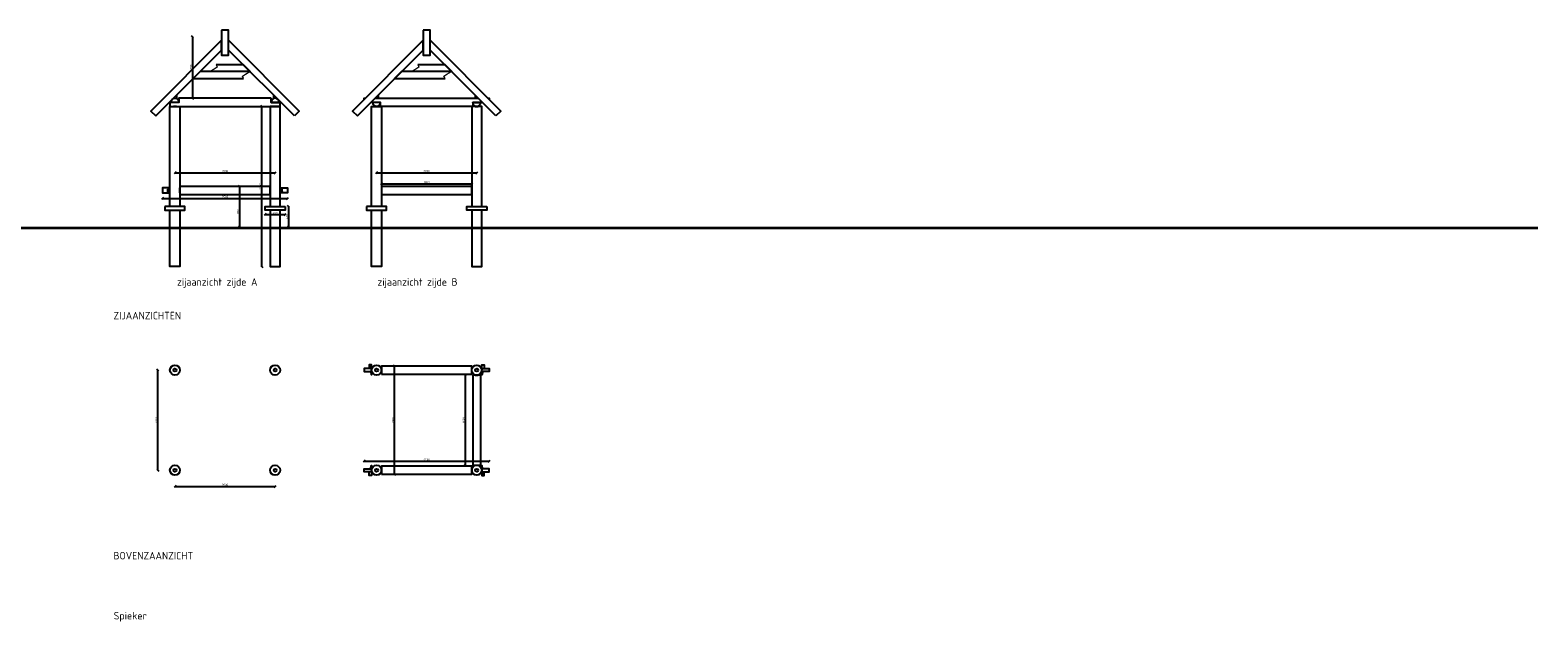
# Model space of a CAD drawing. Header units: metres. Extents: x -170212 to 42557, y -53864 to 18192.
# Tile 3 of 28: x -140852 to -110722, y -53861 to -42046. Entities that reach past the tile are written whole.
import ezdxf

# ---------------------------------------------------------------- set-up
doc = ezdxf.new("R2010")
doc.units = ezdxf.units.M
doc.header["$LTSCALE"] = 2
for name, color, linetype, lineweight in [('N-CO-HC-HOUTVORM_ZICHT_1-G', 30, 'Continuous', 25), ('N-CO-HC-HOUTVORM_ZICHT_2-G', 1, 'Continuous', 18), ('N-CO-HC-PEIL-G', 7, 'AL-MAAIVELD', 35), ('X-XX-AL-DETAIL1-T50', 130, 'Continuous', 50)]:
    doc.layers.add(name, color=color, linetype=linetype, lineweight=lineweight)
doc.layers.add('TM00_MAATVOERING', color=7, linetype='Continuous')
doc.styles.add('NLCS-ISO', font='NLCS-ISO.ttf')
doc.styles.add('NLCS-ISO-M50-T50', font='NLCS-ISO.ttf', dxfattribs={"height": 0.25})
doc.linetypes.add('AL-MAAIVELD', pattern='A,12,[40,NLCS.SHX,S=1,R=0,X=0,Y=-0.5],12', length=24)
doc.dimstyles.new('NLCS RODOR-DIM-020mm', dxfattribs={"dimscale": 20, "dimtxt": 2, "dimasz": 2, "dimexe": 1.25, "dimexo": 0.625, "dimtad": 1, "dimdec": 0, "dimzin": 1, "dimdsep": 46, "dimtxsty": 'NLCS-ISO', "dimblk": 'OBLIQUE', "dimcen": 0, "dimse1": 1, "dimse2": 1, "dimclrd": 256, "dimclre": 1, "dimclrt": 256, "dimadec": 0, "dimazin": 0, "dimtfac": 1, "dimtdec": 0, "dimtmove": 0, "dimatfit": 0, "dimfxl": 1, "dimtolj": 1, "dimtzin": 0, "dimlwd": -1, "dimlwe": -1, "dimarcsym": 0})

# ---------------------------------------------------------------- blocks, each defined once
blk = doc.blocks.new('_Oblique')
at = {"color": 0, "linetype": 'ByBlock', "lineweight": -2}
blk.add_line((-0.5, -0.5), (0.5, 0.5), dxfattribs=at)
blk = doc.blocks.new('*D301')
at = {"layer": 'Defpoints', "color": 0, "transparency": 16777216}
for p in [(-137957, -50834), (-135957, -50834), (-135957, -51156)]:
    blk.add_point(p, dxfattribs=at)
at = {"layer": 'TM00_MAATVOERING', "transparency": 16777216}
blk.add_line((-137957, -51156), (-135957, -51156), dxfattribs=at)
at = {"layer": 'TM00_MAATVOERING', "transparency": 16777216, "xscale": 40, "yscale": 40, "zscale": 40, "rotation": 180}
blk.add_blockref('_Oblique', (-137957, -51156), dxfattribs=at)
at = {"layer": 'TM00_MAATVOERING', "transparency": 16777216, "xscale": 40, "yscale": 40, "zscale": 40}
blk.add_blockref('_Oblique', (-135957, -51156), dxfattribs=at)
at = {"layer": 'TM00_MAATVOERING', "transparency": 16777216, "insert": (-136957, -51124), "char_height": 40, "attachment_point": 5, "style": 'NLCS-ISO'}
blk.add_mtext('\\A1;2000', dxfattribs=at)
blk = doc.blocks.new('*D302')
at = {"layer": 'Defpoints', "color": 0, "transparency": 16777216}
for p in [(-138301, -48834), (-137957, -48834), (-137957, -50834)]:
    blk.add_point(p, dxfattribs=at)
at = {"layer": 'TM00_MAATVOERING', "transparency": 16777216}
blk.add_line((-138301, -50834), (-138301, -48834), dxfattribs=at)
at = {"layer": 'TM00_MAATVOERING', "transparency": 16777216, "xscale": 40, "yscale": 40, "zscale": 40}
for p, rotation in [((-138301, -48834), 90), ((-138301, -50834), 270)]:
    blk.add_blockref('_Oblique', p, dxfattribs=dict(at, rotation=rotation))
at = {"layer": 'TM00_MAATVOERING', "transparency": 16777216, "insert": (-138333, -49834), "char_height": 40, "attachment_point": 5, "rotation": 90, "style": 'NLCS-ISO'}
blk.add_mtext('\\A1;2000', dxfattribs=at)
blk = doc.blocks.new('*D303')
at = {"layer": 'Defpoints', "color": 0, "transparency": 16777216}
for p in [(-134178, -50864), (-131678, -50656), (-131678, -50864)]:
    blk.add_point(p, dxfattribs=at)
at = {"layer": 'TM00_MAATVOERING', "transparency": 16777216}
blk.add_line((-134178, -50656), (-131678, -50656), dxfattribs=at)
at = {"layer": 'TM00_MAATVOERING', "transparency": 16777216, "xscale": 40, "yscale": 40, "zscale": 40, "rotation": 180}
blk.add_blockref('_Oblique', (-134178, -50656), dxfattribs=at)
at = {"layer": 'TM00_MAATVOERING', "transparency": 16777216, "xscale": 40, "yscale": 40, "zscale": 40}
blk.add_blockref('_Oblique', (-131678, -50656), dxfattribs=at)
at = {"layer": 'TM00_MAATVOERING', "transparency": 16777216, "insert": (-132928, -50624), "char_height": 40, "attachment_point": 5, "style": 'NLCS-ISO'}
blk.add_mtext('\\A1;2500', dxfattribs=at)
blk = doc.blocks.new('*D304')
at = {"layer": 'Defpoints', "color": 0, "transparency": 16777216}
for p in [(-133828, -48754), (-133568, -48754), (-133828, -50914)]:
    blk.add_point(p, dxfattribs=at)
at = {"layer": 'TM00_MAATVOERING', "transparency": 16777216}
blk.add_line((-133568, -50914), (-133568, -48754), dxfattribs=at)
at = {"layer": 'TM00_MAATVOERING', "transparency": 16777216, "xscale": 40, "yscale": 40, "zscale": 40}
for p, rotation in [((-133568, -48754), 90), ((-133568, -50914), 270)]:
    blk.add_blockref('_Oblique', p, dxfattribs=dict(at, rotation=rotation))
at = {"layer": 'TM00_MAATVOERING', "transparency": 16777216, "insert": (-133600, -49834), "char_height": 40, "attachment_point": 5, "rotation": 90, "style": 'NLCS-ISO'}
blk.add_mtext('\\A1;2160', dxfattribs=at)
blk = doc.blocks.new('*D305')
at = {"layer": 'Defpoints', "color": 0, "transparency": 16777216}
for p in [(-135957, -44892), (-137957, -46767), (-135957, -46767)]:
    blk.add_point(p, dxfattribs=at)
at = {"layer": 'TM00_MAATVOERING', "transparency": 16777216}
blk.add_line((-137957, -44892), (-135957, -44892), dxfattribs=at)
at = {"layer": 'TM00_MAATVOERING', "transparency": 16777216, "xscale": 40, "yscale": 40, "zscale": 40, "rotation": 180}
blk.add_blockref('_Oblique', (-137957, -44892), dxfattribs=at)
at = {"layer": 'TM00_MAATVOERING', "transparency": 16777216, "xscale": 40, "yscale": 40, "zscale": 40}
blk.add_blockref('_Oblique', (-135957, -44892), dxfattribs=at)
at = {"layer": 'TM00_MAATVOERING', "transparency": 16777216, "insert": (-136957, -44859), "char_height": 40, "attachment_point": 5, "style": 'NLCS-ISO'}
blk.add_mtext('\\A1;2000', dxfattribs=at)
blk = doc.blocks.new('*D306')
at = {"layer": 'Defpoints', "color": 0, "transparency": 16777216}
for p in [(-136057, -45166), (-136665, -45966), (-136057, -45966)]:
    blk.add_point(p, dxfattribs=at)
at = {"layer": 'TM00_MAATVOERING', "transparency": 16777216}
blk.add_line((-136665, -45166), (-136665, -45966), dxfattribs=at)
at = {"layer": 'TM00_MAATVOERING', "transparency": 16777216, "xscale": 40, "yscale": 40, "zscale": 40}
for p, rotation in [((-136665, -45166), 90), ((-136665, -45966), 270)]:
    blk.add_blockref('_Oblique', p, dxfattribs=dict(at, rotation=rotation))
at = {"layer": 'TM00_MAATVOERING', "transparency": 16777216, "insert": (-136697, -45666), "char_height": 40, "attachment_point": 5, "rotation": 90, "style": 'NLCS-ISO'}
blk.add_mtext('\\A1;800', dxfattribs=at)
blk = doc.blocks.new('*D307')
at = {"layer": 'Defpoints', "color": 0, "transparency": 16777216}
for p in [(-136957, -42176), (-137605, -43406), (-136957, -43406)]:
    blk.add_point(p, dxfattribs=at)
at = {"layer": 'TM00_MAATVOERING', "transparency": 16777216}
blk.add_line((-137605, -42176), (-137605, -43406), dxfattribs=at)
at = {"layer": 'TM00_MAATVOERING', "transparency": 16777216, "xscale": 40, "yscale": 40, "zscale": 40}
for p, rotation in [((-137605, -42176), 90), ((-137605, -43406), 270)]:
    blk.add_blockref('_Oblique', p, dxfattribs=dict(at, rotation=rotation))
at = {"layer": 'TM00_MAATVOERING', "transparency": 16777216, "insert": (-137637, -42791), "char_height": 40, "attachment_point": 5, "rotation": 90, "style": 'NLCS-ISO'}
blk.add_mtext('\\A1;1230', dxfattribs=at)
blk = doc.blocks.new('*D308')
at = {"layer": 'Defpoints', "color": 0, "transparency": 16777216}
for p in [(-131928, -44892), (-133928, -46767), (-131928, -46767)]:
    blk.add_point(p, dxfattribs=at)
at = {"layer": 'TM00_MAATVOERING', "transparency": 16777216}
blk.add_line((-133928, -44892), (-131928, -44892), dxfattribs=at)
at = {"layer": 'TM00_MAATVOERING', "transparency": 16777216, "xscale": 40, "yscale": 40, "zscale": 40, "rotation": 180}
blk.add_blockref('_Oblique', (-133928, -44892), dxfattribs=at)
at = {"layer": 'TM00_MAATVOERING', "transparency": 16777216, "xscale": 40, "yscale": 40, "zscale": 40}
blk.add_blockref('_Oblique', (-131928, -44892), dxfattribs=at)
at = {"layer": 'TM00_MAATVOERING', "transparency": 16777216, "insert": (-132928, -44859), "char_height": 40, "attachment_point": 5, "style": 'NLCS-ISO'}
blk.add_mtext('\\A1;2000', dxfattribs=at)
blk = doc.blocks.new('*D309')
at = {"layer": 'Defpoints', "color": 0, "transparency": 16777216}
for p in [(-135857, -45566), (-135857, -45966), (-135687, -45966)]:
    blk.add_point(p, dxfattribs=at)
at = {"layer": 'TM00_MAATVOERING', "transparency": 16777216}
blk.add_line((-135687, -45566), (-135687, -45966), dxfattribs=at)
at = {"layer": 'TM00_MAATVOERING', "transparency": 16777216, "xscale": 40, "yscale": 40, "zscale": 40}
for p, rotation in [((-135687, -45566), 90), ((-135687, -45966), 270)]:
    blk.add_blockref('_Oblique', p, dxfattribs=dict(at, rotation=rotation))
at = {"layer": 'TM00_MAATVOERING', "transparency": 16777216, "insert": (-135720, -45766), "char_height": 40, "attachment_point": 5, "rotation": 90, "style": 'NLCS-ISO'}
blk.add_mtext('\\A1;400', dxfattribs=at)
blk = doc.blocks.new('*D310')
at = {"layer": 'Defpoints', "color": 0, "transparency": 16777216}
for p in [(-138207, -45297), (-135707, -45297), (-135707, -45405)]:
    blk.add_point(p, dxfattribs=at)
at = {"layer": 'TM00_MAATVOERING', "transparency": 16777216}
blk.add_line((-138207, -45405), (-135707, -45405), dxfattribs=at)
at = {"layer": 'TM00_MAATVOERING', "transparency": 16777216, "xscale": 40, "yscale": 40, "zscale": 40, "rotation": 180}
blk.add_blockref('_Oblique', (-138207, -45405), dxfattribs=at)
at = {"layer": 'TM00_MAATVOERING', "transparency": 16777216, "xscale": 40, "yscale": 40, "zscale": 40}
blk.add_blockref('_Oblique', (-135707, -45405), dxfattribs=at)
at = {"layer": 'TM00_MAATVOERING', "transparency": 16777216, "insert": (-136957, -45372), "char_height": 40, "attachment_point": 5, "style": 'NLCS-ISO'}
blk.add_mtext('\\A1;2500', dxfattribs=at)
blk = doc.blocks.new('*D311')
at = {"layer": 'Defpoints', "color": 0, "transparency": 16777216}
for p in [(-136157, -45641), (-135757, -45641), (-135757, -45727)]:
    blk.add_point(p, dxfattribs=at)
at = {"layer": 'TM00_MAATVOERING', "transparency": 16777216}
blk.add_line((-136157, -45727), (-135757, -45727), dxfattribs=at)
at = {"layer": 'TM00_MAATVOERING', "transparency": 16777216, "xscale": 40, "yscale": 40, "zscale": 40, "rotation": 180}
blk.add_blockref('_Oblique', (-136157, -45727), dxfattribs=at)
at = {"layer": 'TM00_MAATVOERING', "transparency": 16777216, "xscale": 40, "yscale": 40, "zscale": 40}
blk.add_blockref('_Oblique', (-135757, -45727), dxfattribs=at)
at = {"layer": 'TM00_MAATVOERING', "transparency": 16777216, "insert": (-135957, -45695), "char_height": 40, "attachment_point": 5, "style": 'NLCS-ISO'}
blk.add_mtext('\\A1;400', dxfattribs=at)
blk = doc.blocks.new('*D312')
at = {"layer": 'Defpoints', "color": 0, "transparency": 16777216}
for p in [(-138057, -43567), (-136219, -43567), (-138057, -46767)]:
    blk.add_point(p, dxfattribs=at)
at = {"layer": 'TM00_MAATVOERING', "transparency": 16777216}
blk.add_line((-136219, -46767), (-136219, -43567), dxfattribs=at)
at = {"layer": 'TM00_MAATVOERING', "transparency": 16777216, "xscale": 40, "yscale": 40, "zscale": 40}
for p, rotation in [((-136219, -43567), 90), ((-136219, -46767), 270)]:
    blk.add_blockref('_Oblique', p, dxfattribs=dict(at, rotation=rotation))
at = {"layer": 'TM00_MAATVOERING', "transparency": 16777216, "insert": (-136251, -45167), "char_height": 40, "attachment_point": 5, "rotation": 90, "style": 'NLCS-ISO'}
blk.add_mtext('\\A1;3200', dxfattribs=at)
blk = doc.blocks.new('*D313')
at = {"layer": 'Defpoints', "color": 0, "transparency": 16777216}
for p in [(-132028, -45113), (-133828, -45326), (-132028, -45326)]:
    blk.add_point(p, dxfattribs=at)
at = {"layer": 'TM00_MAATVOERING', "transparency": 16777216}
blk.add_line((-133828, -45113), (-132028, -45113), dxfattribs=at)
at = {"layer": 'TM00_MAATVOERING', "transparency": 16777216, "xscale": 40, "yscale": 40, "zscale": 40, "rotation": 180}
blk.add_blockref('_Oblique', (-133828, -45113), dxfattribs=at)
at = {"layer": 'TM00_MAATVOERING', "transparency": 16777216, "xscale": 40, "yscale": 40, "zscale": 40}
blk.add_blockref('_Oblique', (-132028, -45113), dxfattribs=at)
at = {"layer": 'TM00_MAATVOERING', "transparency": 16777216, "insert": (-132928, -45081), "char_height": 40, "attachment_point": 5, "style": 'NLCS-ISO'}
blk.add_mtext('\\A1;1800', dxfattribs=at)
blk = doc.blocks.new('*D314')
at = {"layer": 'Defpoints', "color": 0, "transparency": 16777216}
for p in [(-131848, -48934), (-132156, -50734), (-131848, -50734)]:
    blk.add_point(p, dxfattribs=at)
at = {"layer": 'TM00_MAATVOERING', "transparency": 16777216}
blk.add_line((-132156, -48934), (-132156, -50734), dxfattribs=at)
at = {"layer": 'TM00_MAATVOERING', "transparency": 16777216, "xscale": 40, "yscale": 40, "zscale": 40}
for p, rotation in [((-132156, -48934), 90), ((-132156, -50734), 270)]:
    blk.add_blockref('_Oblique', p, dxfattribs=dict(at, rotation=rotation))
at = {"layer": 'TM00_MAATVOERING', "transparency": 16777216, "insert": (-132189, -49834), "char_height": 40, "attachment_point": 5, "rotation": 90, "style": 'NLCS-ISO'}
blk.add_mtext('\\A1;1800', dxfattribs=at)

msp = doc.modelspace()

# ---------------------------------------------------------------- linework, layer by layer
at = {"layer": 'N-CO-HC-HOUTVORM_ZICHT_1-G'}
for points in [[(-137027.3, -42046), (-137027.3, -42546), (-136887.3, -42546), (-136887.3, -42046)], [(-132997.9, -42046), (-132997.9, -42546), (-132857.9, -42546), (-132857.9, -42046)], [(-138342.5, -43759.2), (-137027.3, -42443.9), (-137027.3, -42246), (-138441.5, -43660.2)], [(-135572.1, -43759.2), (-136887.3, -42443.9), (-136887.3, -42246), (-135473.1, -43660.2)], [(-134313.2, -43759.2), (-132997.9, -42443.9), (-132997.9, -42246), (-134412.2, -43660.2)], [(-131542.7, -43759.2), (-132857.9, -42443.9), (-132857.9, -42246), (-131443.7, -43660.2)], [(-136037.3, -43407.1), (-137877.3, -43407.1), (-137877.3, -43487.1), (-138057.3, -43487.1), (-138057.3, -43567.1), (-135857.3, -43567.1), (-135857.3, -43487.1), (-136037.3, -43487.1)], [(-137857.3, -45326.3), (-136057.3, -45326.3), (-136057.3, -45166.3), (-137857.3, -45166.3)], [(-133827.9, -45326.3), (-132027.9, -45326.3), (-132027.9, -45166.3), (-133827.9, -45166.3)], [(-138157.3, -45566.3), (-138157.3, -45641.3), (-137757.3, -45641.3), (-137757.3, -45566.3)], [(-135757.3, -45566.3), (-135757.3, -45641.3), (-136157.3, -45641.3), (-136157.3, -45566.3)], [(-134127.9, -45566.3), (-134127.9, -45641.3), (-133727.9, -45641.3), (-133727.9, -45566.3)], [(-131727.9, -45566.3), (-131727.9, -45641.3), (-132127.9, -45641.3), (-132127.9, -45566.3)], [(-133827.9, -48914.3), (-132027.9, -48914.3), (-132027.9, -48754.3), (-133827.9, -48754.3)], [(-132007.9, -48934.3), (-132007.9, -50734.3), (-131847.9, -50734.3), (-131847.9, -48934.3)], [(-133827.9, -50914.3), (-132027.9, -50914.3), (-132027.9, -50754.3), (-133827.9, -50754.3)]]:
    msp.add_lwpolyline(points, close=True, dxfattribs=at)
for points in [[(-137135, -42733.9), (-136597.3, -42733.9), (-136457.3, -42873.9), (-137262.4, -42873.9)], [(-133105.7, -42733.9), (-132567.9, -42733.9), (-132427.9, -42873.9), (-133233.1, -42873.9)], [(-136715.3, -42873.9), (-137457.3, -42873.9), (-137597.3, -43013.9), (-136587.8, -43013.9)], [(-132685.9, -42873.9), (-133427.9, -42873.9), (-133567.9, -43013.9), (-132558.5, -43013.9)], [(-137927.3, -43343.9), (-137927.3, -43413)], [(-135987.3, -43343.9), (-135987.3, -43413)], [(-133897.9, -43343.9), (-133897.9, -43407.1)], [(-131957.9, -43343.9), (-131957.9, -43407.1)], [(-138057.3, -45566.3), (-138057.3, -43567.1), (-137857.3, -43567.1), (-137857.3, -45566.3)], [(-137987.3, -43413), (-137987.3, -43403.9)], [(-137927.3, -43567.1), (-137987.3, -43567.1)], [(-135857.3, -45566.3), (-135857.3, -43567.1), (-136057.3, -43567.1), (-136057.3, -45566.3)], [(-135987.3, -43567.1), (-135927.3, -43567.1)], [(-135927.3, -43413), (-135927.3, -43403.9)], [(-134177.9, -43426), (-134177.9, -43407.1), (-134159.1, -43407.1)], [(-131814.7, -43487.1), (-132007.9, -43487.1), (-132007.9, -43567.1), (-133847.9, -43567.1), (-133847.9, -43487.1), (-134041.1, -43487.1)], [(-134027.9, -45566.3), (-134027.9, -43567.1), (-133827.9, -43567.1), (-133827.9, -45566.3)], [(-133961.1, -43407.1), (-131894.7, -43407.1)], [(-133957.9, -43407.1), (-133957.9, -43403.9)], [(-133897.9, -43561.3), (-133897.9, -43567.1), (-133957.9, -43567.1), (-133957.9, -43561.3)], [(-131827.9, -45566.3), (-131827.9, -43567.1), (-132027.9, -43567.1), (-132027.9, -45566.3)], [(-131957.9, -43561.3), (-131957.9, -43567.1), (-131897.9, -43567.1), (-131897.9, -43561.3)], [(-131897.9, -43407.1), (-131897.9, -43403.9)], [(-131696.8, -43407.1), (-131677.9, -43407.1), (-131677.9, -43426)], [(-138057.3, -45196.7), (-138207.3, -45196.7), (-138207.3, -45296.7), (-138057.3, -45296.7)], [(-137857.3, -45296.7), (-137857.3, -45196.7)], [(-136057.3, -45296.7), (-136057.3, -45196.7)], [(-135857.3, -45196.7), (-135707.3, -45196.7), (-135707.3, -45296.7), (-135857.3, -45296.7)], [(-137857.3, -45641.3), (-137857.3, -46767.1), (-138057.3, -46767.1), (-138057.3, -45641.3)], [(-136057.3, -45641.3), (-136057.3, -46767.1), (-135857.3, -46767.1), (-135857.3, -45641.3)], [(-133827.9, -45641.3), (-133827.9, -46767.1), (-134027.9, -46767.1), (-134027.9, -45641.3)], [(-132027.9, -45641.3), (-132027.9, -46767.1), (-131827.9, -46767.1), (-131827.9, -45641.3)], [(-134023.5, -48804.7), (-134177.9, -48804.7), (-134177.9, -48864.7), (-134023.2, -48864.7)], [(-134052.8, -48864.7), (-134027.9, -48926.8), (-134027.9, -48926.8), (-134027.9, -48726.8), (-134077.9, -48726.8), (-134077.9, -48801.8), (-134076.8, -48804.7)], [(-133832.7, -48864.7), (-133827.9, -48864.7), (-133827.9, -48804.7), (-133832.4, -48804.7)], [(-133827.9, -48884.7), (-133827.9, -48784.7)], [(-133827.9, -48884.7), (-133827.9, -48784.7)], [(-132027.9, -48884.7), (-132027.9, -48784.7)], [(-132023.2, -48864.7), (-132027.9, -48864.7), (-132027.9, -48804.7), (-132023.5, -48804.7)], [(-131832.4, -48804.7), (-131677.9, -48804.7), (-131677.9, -48864.7), (-131832.7, -48864.7)], [(-131803.1, -48864.7), (-131827.9, -48926.8), (-131827.9, -48926.8), (-131827.9, -48726.8), (-131777.9, -48726.8), (-131777.9, -48801.8), (-131779.1, -48804.7)], [(-131957.9, -48929.7), (-131957.9, -48934.3), (-131897.9, -48934.3), (-131897.9, -48929.7)], [(-134023.5, -50863.9), (-134177.9, -50863.9), (-134177.9, -50803.9), (-134023.2, -50803.9)], [(-134052.8, -50803.9), (-134027.9, -50741.8), (-134027.9, -50741.8), (-134027.9, -50941.8), (-134077.9, -50941.8), (-134077.9, -50866.8), (-134076.8, -50863.9)], [(-133832.7, -50803.9), (-133827.9, -50803.9), (-133827.9, -50863.9), (-133832.4, -50863.9)], [(-133827.9, -50783.9), (-133827.9, -50883.9)], [(-133827.9, -50783.9), (-133827.9, -50883.9)], [(-133827.9, -50884.7), (-133827.9, -50784.7)], [(-132027.9, -50783.9), (-132027.9, -50883.9)], [(-132027.9, -50884.7), (-132027.9, -50784.7)], [(-132023.2, -50803.9), (-132027.9, -50803.9), (-132027.9, -50863.9), (-132023.5, -50863.9)], [(-131957.9, -50738.9), (-131957.9, -50734.3), (-131897.9, -50734.3), (-131897.9, -50738.9)], [(-131832.4, -50863.9), (-131677.9, -50863.9), (-131677.9, -50803.9), (-131832.7, -50803.9)], [(-131803.1, -50803.9), (-131827.9, -50741.8), (-131827.9, -50741.8), (-131827.9, -50941.8), (-131777.9, -50941.8), (-131777.9, -50866.8), (-131779.1, -50863.9)]]:
    msp.add_lwpolyline(points, dxfattribs=at)
for points in [[(-138037.3, -43487.1, -1), (-137877.3, -43487.1)], [(-135877.3, -43487.1, 1), (-136037.3, -43487.1)], [(-134007.9, -43487.1, 1), (-133847.9, -43487.1)], [(-131847.9, -43487.1, -1), (-132007.9, -43487.1)]]:
    msp.add_lwpolyline(points, format="xyb", close=True, dxfattribs=at)
for centre, radius in [((-137957.3, -48834.3), 100), ((-137957.3, -48834.3), 30), ((-135957.3, -48834.3), 100), ((-135957.3, -48834.3), 30), ((-133927.9, -48834.3), 100), ((-133927.9, -48834.3), 30), ((-131927.9, -48834.3), 100), ((-131927.9, -48834.3), 30), ((-137957.3, -50834.3), 100), ((-137957.3, -50834.3), 30), ((-135957.3, -50834.3), 100), ((-135957.3, -50834.3), 30), ((-133927.9, -50834.3), 100), ((-133927.9, -50834.3), 30), ((-131927.9, -50834.3), 100), ((-131927.9, -50834.3), 30)]:
    msp.add_circle(centre, radius, dxfattribs=at)
at = {"layer": 'N-CO-HC-HOUTVORM_ZICHT_2-G'}
for p, q in [((-138057.3, -45221.7), (-138107.3, -45271.7)), ((-138057.3, -45271.7), (-138107.3, -45221.7)), ((-135857.3, -45221.7), (-135807.3, -45271.7)), ((-135857.3, -45271.7), (-135807.3, -45221.7))]:
    msp.add_line(p, q, dxfattribs=at)
at = {"layer": 'N-CO-HC-HOUTVORM_ZICHT_2-G', "flags": 128}
for points in [[(-137135, -42733.9), (-137111.6, -42782), (-137172, -42822.2), (-137262.4, -42873.9)], [(-133105.7, -42733.9), (-133082.3, -42782), (-133142.7, -42822.2), (-133233.1, -42873.9)], [(-136587.8, -43013.9), (-136611.2, -42965.9), (-136550.8, -42925.7), (-136460.4, -42873.9)], [(-132558.5, -43013.9), (-132581.9, -42965.9), (-132521.5, -42925.7), (-132431, -42873.9)]]:
    msp.add_lwpolyline(points, dxfattribs=at)
at = {"layer": 'N-CO-HC-HOUTVORM_ZICHT_2-G'}
for points in [[(-138057.3, -45221.7), (-138057.3, -45271.7), (-138107.3, -45271.7), (-138107.3, -45221.7)], [(-135857.3, -45221.7), (-135857.3, -45271.7), (-135807.3, -45271.7), (-135807.3, -45221.7)]]:
    msp.add_lwpolyline(points, close=True, dxfattribs=at)
at = {"layer": 'N-CO-HC-PEIL-G', "ltscale": 20, "flags": 128}
msp.add_lwpolyline([(-168888.5, -45990.7), (-110722.1, -45990.7)], dxfattribs=at)

# ---------------------------------------------------------------- texts
at = {"layer": 'X-XX-AL-DETAIL1-T50', "char_height": 150, "attachment_point": 1, "style": 'NLCS-ISO-M50-T50'}
for s, width, gutter_width, insert in [('{\\C2;zijaanzicht zijde A}', 2003051.232, 1250, (-137917.2, -46999)), ('{\\C2;zijaanzicht zijde B}', 2003051.232, 1250, (-133911.2, -46999)), ('{\\C3;ZIJAANZICHTEN}', 2003051.232, 1250, (-139186.9, -47671)), ('{\\C3;BOVENZAANZICHT}', 2003051.232, 1250, (-139186.9, -52465.9)), ('Spieker', 18047.658, 6230.3, (-139181.9, -53664.6))]:
    msp.add_mtext_dynamic_manual_height_columns(s, width=width, gutter_width=gutter_width, heights=[0], dxfattribs=dict(at, insert=insert))

# ---------------------------------------------------------------- dimensions: what is measured, and where the dimension line sits
at = {"layer": 'TM00_MAATVOERING'}
for base, p1, p2, picture, middle in [((-137604.5, -43406.1), (-136957.3, -42176), (-136957.3, -43406.1), '*D307', (-137637, -42791)), ((-136218.9, -43567.1), (-138057.3, -46767.1), (-138057.3, -43567.1), '*D312', (-136251.4, -45167.1)), ((-135687.4, -45966.3), (-135857.3, -45566.3), (-135857.3, -45966.3), '*D309', (-135719.9, -45766.3)), ((-133567.7, -48754.3), (-133827.9, -50914.3), (-133827.9, -48754.3), '*D304', (-133600.2, -49834.3)), ((-138300.6, -48834.3), (-137957.3, -50834.3), (-137957.3, -48834.3), '*D302', (-138333.1, -49834.3)), ((-132156.1, -50734.3), (-131847.9, -48934.3), (-131847.9, -50734.3), '*D314', (-132188.6, -49834.3))]:
    dim = msp.add_linear_dim(base=base, p1=p1, p2=p2, angle=90, dimstyle='NLCS RODOR-DIM-020mm', dxfattribs=at)
    dim.commit()
    dim.dimension.update_dxf_attribs({"geometry": picture, "text_midpoint": middle})
for base, p1, p2, picture, middle in [((-135957.3, -44892), (-137957.3, -46767.1), (-135957.3, -46767.1), '*D305', (-136957.3, -44859.5)), ((-131927.9, -44892), (-133927.9, -46767.1), (-131927.9, -46767.1), '*D308', (-132927.9, -44859.5)), ((-132027.9, -45113.4), (-133827.9, -45326.3), (-132027.9, -45326.3), '*D313', (-132927.9, -45080.9)), ((-135707.3, -45404.7), (-138207.3, -45296.7), (-135707.3, -45296.7), '*D310', (-136957.3, -45372.2)), ((-135757.3, -45727.4), (-136157.3, -45641.3), (-135757.3, -45641.3), '*D311', (-135957.3, -45694.9)), ((-131677.9, -50656.1), (-134177.9, -50863.9), (-131677.9, -50863.9), '*D303', (-132927.9, -50623.6)), ((-135957.3, -51156.5), (-137957.3, -50834.3), (-135957.3, -50834.3), '*D301', (-136957.3, -51124))]:
    dim = msp.add_linear_dim(base=base, p1=p1, p2=p2, dimstyle='NLCS RODOR-DIM-020mm', dxfattribs=at)
    dim.commit()
    dim.dimension.update_dxf_attribs({"geometry": picture, "text_midpoint": middle})
dim = msp.add_linear_dim(base=(-136664.6, -45966.3), p1=(-136057.3, -45166.3), p2=(-136057.3, -45966.3), angle=90, dimstyle='NLCS RODOR-DIM-020mm', dxfattribs=at)
dim.commit()
dim.dimension.update_dxf_attribs({"geometry": '*D306', "text_midpoint": (-136664.6, -45666.3), "dimtype": 160})

doc.saveas('drawing.dxf')
